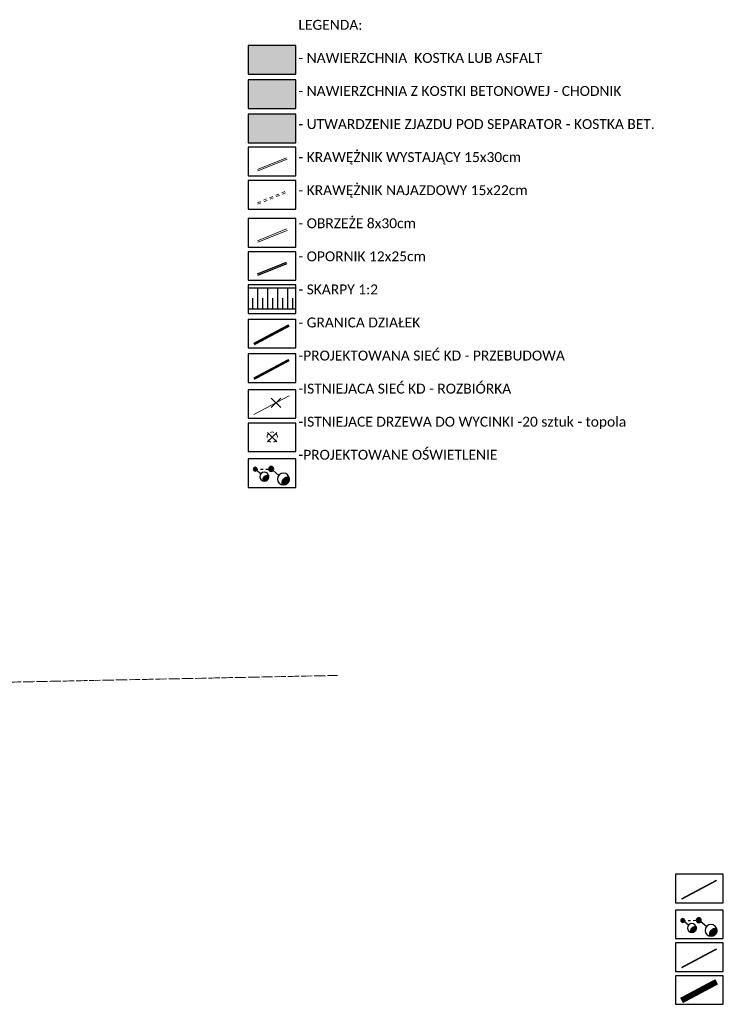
# Model space of a CAD drawing. Header units: metres. Extents: x 6539540 to 6543249, y 5894370 to 5895874.
# Tile 12 of 91: x 6541904 to 6542010, y 5894918 to 5895067. Entities that reach past the tile are written whole.
import ezdxf

# ---------------------------------------------------------------- set-up
doc = ezdxf.new("R2010")
doc.units = ezdxf.units.M
for name, pattern in [('0.4_0.4', [0.8, 0.4, -0.4]), ('0.5_0.5', [1, 0.5, -0.5]), ('egkk-500', [2, 1.5, -0.5]), ('egug-500', [1, 0.5, -0.5])]:
    doc.linetypes.add(name, pattern=pattern)
for name, color, linetype in [('217-kontur klasyfikacyjny', 7, 'Continuous'), ('218-kontur użytku gruntowego', 7, 'Continuous'), ('219-działka ewidencyjna', 7, 'Continuous'), ('_dr skarpy', 91, 'Continuous'), ('_dr_krawężnik najazdowy 15x22', 214, '0.5_0.5'), ('_dr_krawężnik wystający 15x30', 214, 'Continuous'), ('_dr_opornik betonowy 12x25', 153, 'Continuous'), ('_dr_woda', 5, 'Continuous'), ('_rozbiórki', 1, 'Continuous'), ('drzewo liściaste', 7, 'Continuous'), ('przewód kanalizacyjny', 7, 'Continuous')]:
    doc.layers.add(name, color=color, linetype=linetype)
for name, color, linetype, lineweight in [('_dr opis', 7, 'Continuous', 25), ('_dr_kanał technologiczny', 32, 'Continuous', 30), ('_dr_kreskowanie chodnik', 40, 'Continuous', 5), ('_dr_kreskowanie jezdnia', 253, 'Continuous', 5), ('_dr_obrzeże 8x30', 210, 'Continuous', 30), ('_dr_ścieki kd', 36, 'Continuous', 30), ('IE - SŁUP', 1, 'Continuous', 30), ('IE - SŁUP 150W', 1, 'Continuous', 30)]:
    doc.layers.add(name, color=color, linetype=linetype, lineweight=lineweight)

# ---------------------------------------------------------------- blocks, each defined once
blk = doc.blocks.new('slup pojedynczy')
at = {"layer": 'IE - SŁUP 150W', "ltscale": 0.75}
h = blk.add_hatch(color=256, dxfattribs=at)
edge = h.paths.add_edge_path()
edge.add_arc((4596208.01, 5925834.05), 0.338, 0, 360)
h = blk.add_hatch(color=256, dxfattribs=at)
edge = h.paths.add_edge_path()
edge.add_arc((4596208.01, 5925831.13), 0.792, 30, 150)
edge.add_arc((4596208.01, 5925831.92), 0.792, 210, 330)
for p, q in [((4596208.01, 5925833.71), (4596208.01, 5925834.38)), ((4596207.67, 5925834.05), (4596208.35, 5925834.05)), ((4596208.01, 5925832.71), (4596208.01, 5925833.71))]:
    blk.add_line(p, q, dxfattribs=at)
for centre, radius in [((4596208.01, 5925834.05), 0.338), ((4596208.01, 5925831.92), 0.792)]:
    blk.add_circle(centre, radius, dxfattribs=at)
for centre, start, end in [((4596208.01, 5925831.13), 30, 150), ((4596208.01, 5925831.92), 210, 330)]:
    blk.add_arc(centre, 0.792, start, end, dxfattribs=at)
blk = doc.blocks.new('OP021')
at = {"linetype": 'Continuous', "lineweight": 13}
h = blk.add_hatch(color=0, dxfattribs=at)
edge = h.paths.add_edge_path()
edge.add_arc((0, 0), 0.05, 0, 360)
at = {"color": 0, "linetype": 'Continuous', "lineweight": 13}
for centre, start, end in [((-0.38, 0.124), 121.308, 202.548), ((0, 0.4), 49.272, 130.728), ((0.38, 0.124), 337.452, 58.692), ((-0.235, -0.324), 193.221, 274.871), ((0.235, -0.324), 265.129, 346.779)]:
    blk.add_arc(centre, 0.4, start, end, dxfattribs=at)

msp = doc.modelspace()

# ---------------------------------------------------------------- hatches: boundary and pattern name
at = {"layer": '_dr_kreskowanie chodnik'}
h = msp.add_hatch(color=256, dxfattribs=at)
h.dxf.hatch_style = 1
h.paths.add_polyline_path([(6541945.272, 5895055.987), (6541945.272, 5895058.147), (6541938.072, 5895058.147), (6541938.072, 5895053.827), (6541945.272, 5895053.827)])
at = {"layer": '_dr_kreskowanie jezdnia'}
h = msp.add_hatch(color=256, dxfattribs=at)
h.dxf.hatch_style = 1
h.paths.add_polyline_path([(6541945.272, 5895061.191), (6541945.272, 5895063.351), (6541938.072, 5895063.351), (6541938.072, 5895059.031), (6541945.272, 5895059.031)])
h = msp.add_hatch(color=252, dxfattribs=at)
h.dxf.hatch_style = 1
h.paths.add_polyline_path([(6541945.272, 5895050.783), (6541945.272, 5895052.943), (6541938.072, 5895052.943), (6541938.072, 5895048.623), (6541945.272, 5895048.623)])

# ---------------------------------------------------------------- linework, layer by layer
at = {"layer": '217-kontur klasyfikacyjny', "color": 92, "linetype": 'egkk-500', "lineweight": 18, "flags": 128}
for points in [[(6541951.58, 5894968.09), (6541868.3, 5894966.38)], [(6541868.3, 5894966.38), (6541951.58, 5894968.09)]]:
    msp.add_lwpolyline(points, dxfattribs=at)
at = {"layer": '218-kontur użytku gruntowego', "color": 3, "linetype": 'egug-500', "lineweight": 18, "flags": 128}
for points in [[(6541951.58, 5894968.09), (6541868.3, 5894966.38)], [(6541868.3, 5894966.38), (6541951.58, 5894968.09)]]:
    msp.add_lwpolyline(points, dxfattribs=at)
at = {"layer": '219-działka ewidencyjna', "color": 84, "linetype": '0.5_0.5', "lineweight": 18, "const_width": 0.4, "flags": 128}
msp.add_lwpolyline([(6541938.96, 5895018.187), (6541944.276, 5895021.024)], dxfattribs=at)
at = {"layer": '_dr opis', "flags": 128}
for points in [[(6541945.272, 5895061.191), (6541945.272, 5895063.351), (6541938.072, 5895063.351), (6541938.072, 5895059.031), (6541945.272, 5895059.031), (6541945.272, 5895061.191)], [(6541945.272, 5895055.987), (6541945.272, 5895058.147), (6541938.072, 5895058.147), (6541938.072, 5895053.827), (6541945.272, 5895053.827), (6541945.272, 5895055.987)], [(6541945.272, 5895050.783), (6541945.272, 5895052.943), (6541938.072, 5895052.943), (6541938.072, 5895048.623), (6541945.272, 5895048.623), (6541945.272, 5895050.783)], [(6541945.272, 5895045.795), (6541945.272, 5895047.955), (6541938.072, 5895047.955), (6541938.072, 5895043.635), (6541945.272, 5895043.635), (6541945.272, 5895045.795)], [(6541945.272, 5895040.777), (6541945.272, 5895042.937), (6541938.072, 5895042.937), (6541938.072, 5895038.617), (6541945.272, 5895038.617), (6541945.272, 5895040.777)], [(6541945.272, 5895035.024), (6541945.272, 5895037.184), (6541938.072, 5895037.184), (6541938.072, 5895032.864), (6541945.272, 5895032.864), (6541945.272, 5895035.024)], [(6541945.272, 5895030.006), (6541945.272, 5895032.166), (6541938.072, 5895032.166), (6541938.072, 5895027.846), (6541945.272, 5895027.846), (6541945.272, 5895030.006)], [(6541945.272, 5895024.988), (6541945.272, 5895027.148), (6541938.072, 5895027.148), (6541938.072, 5895022.828), (6541945.272, 5895022.828), (6541945.272, 5895024.988)], [(6541945.272, 5895019.77), (6541945.272, 5895021.93), (6541938.072, 5895021.93), (6541938.072, 5895017.61), (6541945.272, 5895017.61), (6541945.272, 5895019.77)], [(6541945.272, 5895014.538), (6541945.272, 5895016.698), (6541938.072, 5895016.698), (6541938.072, 5895012.378), (6541945.272, 5895012.378), (6541945.272, 5895014.538)], [(6541945.272, 5895009.13), (6541945.272, 5895011.29), (6541938.072, 5895011.29), (6541938.072, 5895006.97), (6541945.272, 5895006.97), (6541945.272, 5895009.13)], [(6541945.272, 5895004.101), (6541945.272, 5895006.261), (6541938.072, 5895006.261), (6541938.072, 5895001.941), (6541945.272, 5895001.941), (6541945.272, 5895004.101)], [(6541945.272, 5894998.693), (6541945.272, 5895000.853), (6541938.072, 5895000.853), (6541938.072, 5894996.533), (6541945.272, 5894996.533), (6541945.272, 5894998.693)], [(6542009.892, 5894935.856), (6542009.892, 5894938.016), (6542002.692, 5894938.016), (6542002.692, 5894933.696), (6542009.892, 5894933.696), (6542009.892, 5894935.856)], [(6542009.892, 5894930.448), (6542009.892, 5894932.608), (6542002.692, 5894932.608), (6542002.692, 5894928.288), (6542009.892, 5894928.288), (6542009.892, 5894930.448)], [(6542009.892, 5894925.484), (6542009.892, 5894927.644), (6542002.692, 5894927.644), (6542002.692, 5894923.324), (6542009.892, 5894923.324), (6542009.892, 5894925.484)], [(6542009.892, 5894920.522), (6542009.892, 5894922.682), (6542002.692, 5894922.682), (6542002.692, 5894918.362), (6542009.892, 5894918.362), (6542009.892, 5894920.522)]]:
    msp.add_lwpolyline(points, dxfattribs=at)
at = {"layer": '_dr skarpy', "color": 140, "flags": 128}
for points in [[(6541938.072, 5895026.7), (6541945.272, 5895026.7)], [(6541938.072, 5895023.549), (6541945.272, 5895023.549)]]:
    msp.add_lwpolyline(points, dxfattribs=at)
at = {"layer": '_dr skarpy', "color": 86, "flags": 128}
for points in [[(6541939.572, 5895023.549), (6541939.572, 5895026.7)], [(6541941.072, 5895023.549), (6541941.072, 5895026.7)], [(6541942.572, 5895023.549), (6541942.572, 5895026.7)], [(6541944.072, 5895023.549), (6541944.072, 5895026.7)], [(6541938.822, 5895023.549), (6541938.822, 5895025.124)], [(6541940.322, 5895023.549), (6541940.322, 5895025.124)], [(6541941.822, 5895023.549), (6541941.822, 5895025.124)], [(6541943.322, 5895023.549), (6541943.322, 5895025.124)], [(6541944.822, 5895023.549), (6541944.822, 5895025.124)]]:
    msp.add_lwpolyline(points, dxfattribs=at)
at = {"layer": '_dr_kanał technologiczny', "color": 32, "linetype": '0.4_0.4', "lineweight": 80, "const_width": 0.225}
msp.add_lwpolyline([(6542003.58, 5894923.9), (6542008.896, 5894926.738)], dxfattribs=at)
at = {"layer": '_dr_krawężnik najazdowy 15x22', "lineweight": 5, "flags": 128}
for points in [[(6541939.478, 5895039.577), (6541943.892, 5895041.354)], [(6541939.562, 5895039.369), (6541943.976, 5895041.145)]]:
    msp.add_lwpolyline(points, dxfattribs=at)
at = {"layer": '_dr_krawężnik wystający 15x30', "lineweight": 5, "flags": 128}
for points in [[(6541939.478, 5895044.595), (6541943.892, 5895046.372)], [(6541939.562, 5895044.386), (6541943.976, 5895046.163)]]:
    msp.add_lwpolyline(points, dxfattribs=at)
at = {"layer": '_dr_obrzeże 8x30', "lineweight": 5, "flags": 128}
for points in [[(6541939.478, 5895033.824), (6541943.892, 5895035.601)], [(6541939.562, 5895033.616), (6541943.976, 5895035.392)]]:
    msp.add_lwpolyline(points, dxfattribs=at)
at = {"layer": '_dr_opornik betonowy 12x25', "flags": 128}
for points in [[(6541939.478, 5895028.807), (6541943.892, 5895030.583)], [(6541939.562, 5895028.598), (6541943.976, 5895030.375)]]:
    msp.add_lwpolyline(points, dxfattribs=at)
at = {"layer": '_dr_woda', "linetype": '0.5_0.5', "const_width": 0.225, "flags": 128}
msp.add_lwpolyline([(6542003.58, 5894934.273), (6542008.896, 5894937.11)], dxfattribs=at)
at = {"layer": '_dr_ścieki kd', "linetype": '0.5_0.5', "const_width": 0.375, "flags": 128}
msp.add_lwpolyline([(6541938.96, 5895012.954), (6541944.276, 5895015.792)], dxfattribs=at)
at = {"layer": '_dr_ścieki kd', "color": 46, "linetype": '0.5_0.5', "const_width": 0.9, "flags": 128}
msp.add_lwpolyline([(6542003.58, 5894918.938), (6542008.896, 5894921.776)], dxfattribs=at)
at = {"layer": '_rozbiórki', "lineweight": 30, "flags": 128}
for points in [[(6541941.59, 5895010.035), (6541943.004, 5895008.62)], [(6541943.004, 5895010.035), (6541941.59, 5895008.62)], [(6541941.017, 5895004.82), (6541942.431, 5895003.406)], [(6541942.431, 5895004.82), (6541941.017, 5895003.406)]]:
    msp.add_lwpolyline(points, dxfattribs=at)
at = {"layer": 'IE - SŁUP', "linetype": '0.4_0.4', "flags": 128}
for points in [[(6541939.141, 5894999.287), (6541941.577, 5894999.309)], [(6542003.76, 5894931.042), (6542006.197, 5894931.064)]]:
    msp.add_lwpolyline(points, dxfattribs=at)
at = {"layer": 'przewód kanalizacyjny', "color": 34, "linetype": 'Continuous', "lineweight": 18, "flags": 128}
msp.add_lwpolyline([(6541938.96, 5895007.546), (6541944.276, 5895010.384)], dxfattribs=at)

# ---------------------------------------------------------------- block references
at = {"layer": 'drzewo liściaste', "color": 94, "linetype": 'Continuous', "lineweight": 18}
msp.add_blockref('OP021', (6541941.724, 5895004.113), dxfattribs=at)
at = {"layer": 'IE - SŁUP', "rotation": 50.36357181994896}
for p, xscale, yscale, zscale in [((14974396.403, 5624329.621), -1.125, 1.125, 1.125), ((12866280.26, 5691997.021), -0.84375, 0.8437500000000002, 0.84375), ((12866344.88, 5691928.775), -0.84375, 0.8437500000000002, 0.84375), ((14974461.022, 5624261.375), -1.125, 1.125, 1.125)]:
    msp.add_blockref('slup pojedynczy', p, dxfattribs=dict(at, xscale=xscale, yscale=yscale, zscale=zscale))

# ---------------------------------------------------------------- texts
at = {"layer": '_dr opis', "insert": (6541945.691, 5895067.221), "char_height": 1.5, "attachment_point": 1}
msp.add_mtext_dynamic_manual_height_columns('{\\fCalibri|b0|i0|c238|p34;LEGENDA:\\P\\P- NAWIERZCHNIA  KOSTKA LUB ASFALT\\P\\P- NAWIERZCHNIA Z KOSTKI BETONOWEJ - CHODNIK\\P\\P- UTWARDZENIE ZJAZDU POD SEPARATOR - KOSTKA BET.\\P\\P- KRAWĘŻNIK WYSTAJĄCY 15x30cm\\P\\P- KRAWĘŻNIK NAJAZDOWY 15x22cm\\P\\P- OBRZEŻE 8x30cm\\P\\P- OPORNIK 12x25cm\\P\\P- SKARPY 1:2\\P\\P- GRANICA DZIAŁEK\\P\\P-PROJEKTOWANA SIEĆ KD - PRZEBUDOWA\\P\\P-ISTNIEJACA SIEĆ KD - ROZBIÓRKA\\P\\P-ISTNIEJACE DRZEWA DO WYCINKI -20 sztuk - topola\\P\\P-PROJEKTOWANE OŚWIETLENIE}', width=106.33709, gutter_width=12.5, heights=[0], dxfattribs=at)

doc.saveas('drawing.dxf')
